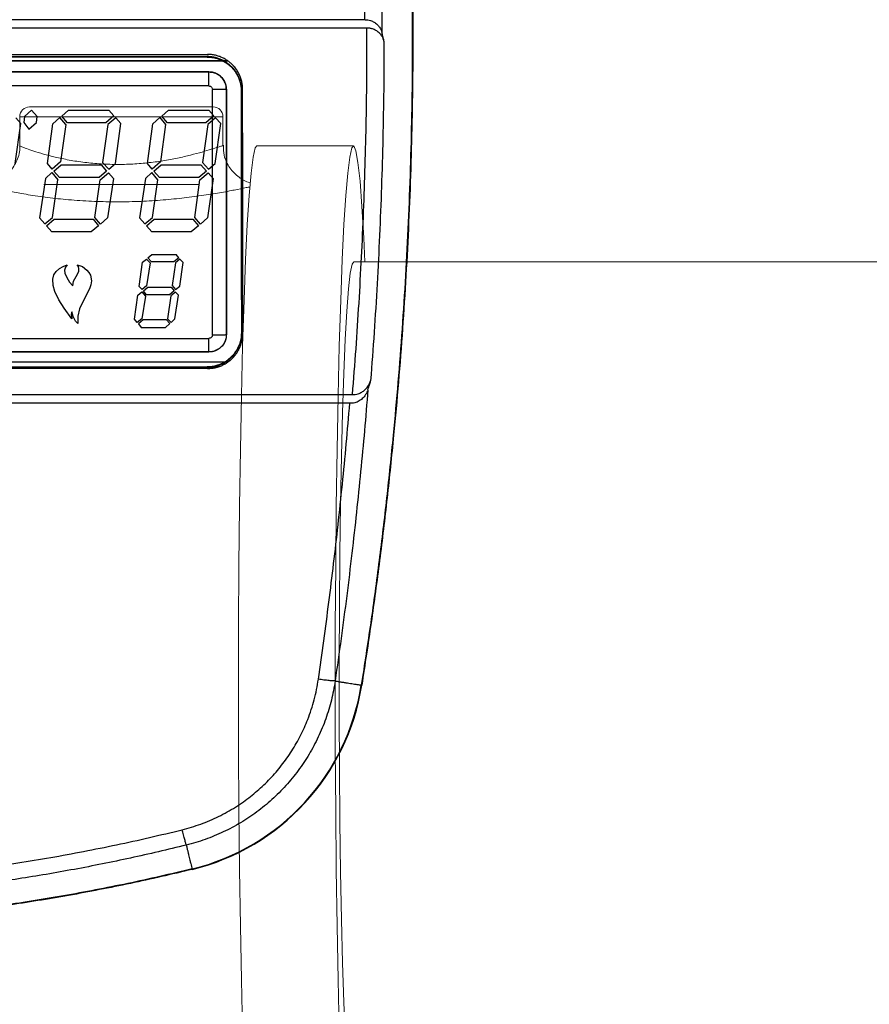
# Model space of a CAD drawing. Header units: millimetres. Extents: x -848 to 77789, y -17557 to 12238.
# Tile 17 of 79: x 71474 to 71693, y -12525 to -12271. Entities that reach past the tile are written whole.
import ezdxf
from ezdxf import colors
from ezdxf.entities.mleader import LeaderData, LeaderLine
from ezdxf.math import Vec2, Vec3

# ---------------------------------------------------------------- set-up
doc = ezdxf.new("R2010")
doc.units = ezdxf.units.MM
doc.layers.add('RR_IWK_opisy_piony', color=7, linetype='Continuous', lineweight=13)
doc.styles.add('Garamond', font='GARA.TTF')

# ---------------------------------------------------------------- blocks, each defined once
blk = doc.blocks.new('A$C661458EC')
at = {"color": 7, "linetype": 'Continuous', "lineweight": 25}
for p, q in [((3.5839, -5.4206), (-3.6811, -5.4206)), ((3.5722, -5.3723), (-3.6694, -5.3723)), ((-2.7661, -5.5715), (2.6689, -5.5715)), ((-2.7626, -5.5839), (2.6654, -5.5839)), ((2.6654, -5.5865), (-2.7626, -5.5865)), ((2.6654, -5.5839), (2.6654, -5.5865)), ((-2.8814, -5.6079), (2.7838, -5.6079)), ((2.7838, -5.6079), (-2.8814, -5.6079)), ((-2.7736, -5.6723), (2.6764, -5.6723)), ((2.6764, -5.6723), (-2.7736, -5.6723)), ((2.6764, -5.6723), (2.6764, -5.6723)), ((2.6764, -5.7526), (-2.7736, -5.7526)), ((2.6964, -7.1812), (2.6964, -5.7726)), ((2.7764, -5.7723), (2.7764, -5.7723)), ((2.7764, -7.1793), (2.7764, -5.7723)), ((2.7764, -5.7723), (2.7764, -7.1792)), ((2.8621, -5.7835), (2.8647, -5.7835)), ((1.6179, -5.9285), (1.6133, -5.963)), ((1.6582, -5.8912), (1.6179, -5.9285)), ((1.6909, -5.9285), (1.6582, -5.8912)), ((1.6868, -5.963), (1.6909, -5.9285)), ((1.8316, -5.9256), (1.8701, -5.8912)), ((1.8643, -5.9647), (1.8316, -5.9256)), ((1.8701, -5.8912), (2.1018, -5.8912)), ((2.1304, -5.9239), (2.0843, -5.9647)), ((2.1018, -5.8912), (2.1304, -5.9239)), ((2.4054, -5.9256), (2.4439, -5.8912)), ((2.4381, -5.9647), (2.4054, -5.9256)), ((2.4439, -5.8912), (2.6756, -5.8912)), ((2.7042, -5.9239), (2.6581, -5.9647)), ((2.6756, -5.8912), (2.7042, -5.9239)), ((1.5642, -6.1976), (1.5969, -5.9688)), ((1.5671, -5.9361), (1.5969, -5.9688)), ((1.6133, -5.963), (1.6419, -6.0003)), ((1.6419, -6.0003), (1.6868, -5.963)), ((1.7493, -6.1976), (1.7808, -5.9706)), ((1.7808, -5.9706), (1.8211, -5.9344)), ((1.8538, -5.9747), (1.8211, -5.9344)), ((1.8538, -5.9747), (1.824, -6.1889)), ((2.0843, -5.9647), (1.8643, -5.9647)), ((2.096, -5.9735), (2.0662, -6.1918)), ((2.1409, -5.9361), (2.096, -5.9735)), ((2.1392, -6.1976), (2.1707, -5.9688)), ((2.1409, -5.9361), (2.1707, -5.9688)), ((2.3231, -6.1976), (2.3546, -5.9706)), ((2.3546, -5.9706), (2.3949, -5.9344)), ((2.3949, -5.9344), (2.4276, -5.9747)), ((2.4276, -5.9747), (2.3978, -6.1889)), ((2.6581, -5.9647), (2.4381, -5.9647)), ((2.6698, -5.9735), (2.64, -6.1918)), ((2.7148, -5.9361), (2.6698, -5.9735)), ((2.713, -6.1976), (2.7445, -5.9688)), ((2.7445, -5.9688), (2.7148, -5.9361)), ((1.7761, -6.2292), (1.7493, -6.1976)), ((1.824, -6.1889), (1.7761, -6.2292)), ((1.7866, -6.2408), (1.8287, -6.2052)), ((1.8287, -6.2052), (2.0569, -6.2052)), ((2.0569, -6.2052), (2.0884, -6.2408)), ((2.0662, -6.1918), (2.1007, -6.2303)), ((2.1007, -6.2303), (2.1392, -6.1976)), ((2.3499, -6.2292), (2.3231, -6.1976)), ((2.3978, -6.1889), (2.3499, -6.2292)), ((2.3604, -6.2408), (2.4025, -6.2052)), ((2.4025, -6.2052), (2.6307, -6.2052)), ((2.6307, -6.2052), (2.6622, -6.2408)), ((2.64, -6.1918), (2.6745, -6.2303)), ((2.6745, -6.2303), (2.713, -6.1976)), ((1.7749, -6.2502), (1.7376, -6.2829)), ((1.7749, -6.2502), (1.8088, -6.2905)), ((1.8193, -6.277), (1.7866, -6.2408)), ((2.0884, -6.2408), (2.0452, -6.277)), ((2.0511, -6.2916), (2.0989, -6.2514)), ((2.0989, -6.2514), (2.1275, -6.2829)), ((2.3488, -6.2502), (2.3114, -6.2829)), ((2.3832, -6.2905), (2.3488, -6.2502)), ((2.3931, -6.277), (2.3604, -6.2408)), ((2.6622, -6.2408), (2.619, -6.277)), ((2.6249, -6.2916), (2.6727, -6.2514)), ((2.6727, -6.2514), (2.7013, -6.2829)), ((1.7376, -6.2829), (1.7043, -6.5099)), ((1.779, -6.507), (1.8088, -6.2905)), ((2.0452, -6.277), (1.8193, -6.277)), ((2.0213, -6.5082), (2.0511, -6.2916)), ((2.1275, -6.2829), (2.0942, -6.5099)), ((2.3114, -6.2829), (2.2781, -6.5099)), ((2.3528, -6.507), (2.3832, -6.2905)), ((2.619, -6.277), (2.3931, -6.277)), ((2.5951, -6.5082), (2.6249, -6.2916)), ((2.7013, -6.2829), (2.6681, -6.5099)), ((1.7043, -6.5099), (1.7341, -6.5444)), ((1.7341, -6.5444), (1.779, -6.507)), ((1.7446, -6.5561), (1.7884, -6.5175)), ((1.7884, -6.5175), (2.0108, -6.5175)), ((2.0108, -6.5175), (2.0423, -6.5549)), ((2.054, -6.5456), (2.0213, -6.5082)), ((2.0942, -6.5099), (2.054, -6.5456)), ((2.2781, -6.5099), (2.3085, -6.5444)), ((2.3085, -6.5444), (2.3528, -6.507)), ((2.3184, -6.5561), (2.3622, -6.5175)), ((2.3622, -6.5175), (2.5846, -6.5175)), ((2.5846, -6.5175), (2.6161, -6.5549)), ((2.6278, -6.5456), (2.5951, -6.5082)), ((2.6681, -6.5099), (2.6278, -6.5456)), ((1.7749, -6.5905), (1.7446, -6.5561)), ((2.0003, -6.5905), (1.7749, -6.5905)), ((2.0423, -6.5549), (2.0003, -6.5905)), ((2.3488, -6.5905), (2.3184, -6.5561)), ((2.5741, -6.5905), (2.3488, -6.5905)), ((2.6161, -6.5549), (2.5741, -6.5905)), ((2.3248, -6.7388), (2.3488, -6.7189)), ((2.3488, -6.7189), (2.4877, -6.7189)), ((2.504, -6.7388), (2.4877, -6.7189)), ((1.8403, -6.7878), (1.8631, -6.779)), ((1.8631, -6.779), (1.8526, -6.7925)), ((1.9273, -6.7896), (1.9197, -6.779)), ((1.9197, -6.779), (1.9495, -6.7896)), ((2.2752, -6.9028), (2.2945, -6.7639)), ((2.2945, -6.7639), (2.3172, -6.7458)), ((2.3172, -6.7458), (2.3382, -6.7685)), ((2.3382, -6.7685), (2.3184, -6.8999)), ((2.3458, -6.761), (2.3248, -6.7388)), ((2.4754, -6.761), (2.3458, -6.761)), ((2.4848, -6.7685), (2.4649, -6.8987)), ((2.504, -6.7388), (2.4754, -6.761)), ((2.5099, -6.7458), (2.4848, -6.7685)), ((2.5087, -6.9016), (2.528, -6.7656)), ((2.528, -6.7656), (2.5099, -6.7458)), ((1.7866, -6.8374), (1.8, -6.8176)), ((1.8, -6.8176), (1.8181, -6.8001)), ((1.8181, -6.8001), (1.8403, -6.7878)), ((1.8526, -6.7925), (1.8479, -6.8088)), ((1.8479, -6.8088), (1.8497, -6.8269)), ((1.8497, -6.8269), (1.8613, -6.852)), ((1.9139, -6.8462), (1.9226, -6.8328)), ((1.9226, -6.8328), (1.9302, -6.8164)), ((1.9302, -6.8012), (1.9273, -6.7896)), ((1.9302, -6.8164), (1.9302, -6.8012)), ((1.9495, -6.7896), (1.9752, -6.8088)), ((1.9752, -6.8088), (1.9868, -6.824)), ((1.9868, -6.824), (1.9967, -6.8393)), ((1.7808, -6.8614), (1.7866, -6.8374)), ((1.782, -6.897), (1.7808, -6.8614)), ((1.8613, -6.852), (1.8765, -6.8777)), ((1.8765, -6.8777), (1.894, -6.8999)), ((1.894, -6.8999), (1.8987, -6.873)), ((1.8987, -6.873), (1.9139, -6.8462)), ((1.9967, -6.8393), (2.002, -6.8701)), ((2.002, -6.8701), (1.9991, -6.894)), ((1.7913, -6.9314), (1.782, -6.897)), ((1.8152, -6.9804), (1.7913, -6.9314)), ((1.9793, -6.9372), (1.9331, -7.0312)), ((1.9915, -6.9162), (1.9793, -6.9372)), ((1.9991, -6.894), (1.9915, -6.9162)), ((2.2676, -6.9524), (2.2915, -6.9338)), ((2.2921, -6.921), (2.2752, -6.9028)), ((2.2915, -6.9338), (2.3114, -6.9583)), ((2.3184, -6.8999), (2.2921, -6.921)), ((2.3009, -6.9285), (2.326, -6.9075)), ((2.3172, -6.9507), (2.3009, -6.9285)), ((2.326, -6.9075), (2.4591, -6.9075)), ((2.4772, -6.9285), (2.4503, -6.9507)), ((2.484, -6.9353), (2.4579, -6.9565)), ((2.4591, -6.9075), (2.4772, -6.9285)), ((2.4649, -6.8987), (2.485, -6.9214)), ((2.484, -6.9353), (2.5011, -6.9536)), ((2.485, -6.9214), (2.5087, -6.9016)), ((1.845, -7.0271), (1.8152, -6.9804)), ((2.2484, -7.0913), (2.2676, -6.9524)), ((2.3114, -6.9583), (2.2916, -7.0884)), ((2.4503, -6.9507), (2.3172, -6.9507)), ((2.4579, -6.9565), (2.4381, -7.0884)), ((2.4813, -7.0884), (2.5011, -6.9536)), ((1.8899, -7.0896), (1.845, -7.0271)), ((1.8899, -7.0481), (1.8882, -7.0686)), ((1.8882, -7.0686), (1.8899, -7.0481)), ((1.8975, -7.075), (1.8899, -7.0481)), ((1.9331, -7.0312), (1.9244, -7.0732)), ((1.8882, -7.0686), (1.8899, -7.0896)), ((1.911, -7.1019), (1.8975, -7.075)), ((1.9244, -7.1164), (1.911, -7.1019)), ((1.9244, -7.0732), (1.9244, -7.1164)), ((2.2647, -7.1106), (2.2484, -7.0913)), ((2.2916, -7.0884), (2.2647, -7.1106)), ((2.2991, -7.0954), (2.2711, -7.1182)), ((2.2711, -7.1182), (2.2875, -7.1392)), ((2.4322, -7.0954), (2.2991, -7.0954)), ((2.4276, -7.1392), (2.4515, -7.1164)), ((2.4515, -7.1164), (2.4322, -7.0954)), ((2.4381, -7.0884), (2.4591, -7.1106)), ((2.4591, -7.1106), (2.4813, -7.0884)), ((2.2875, -7.1392), (2.4276, -7.1392)), ((2.8651, -7.1685), (2.8624, -7.1685)), ((-2.7736, -7.2012), (2.6764, -7.2012)), ((2.7764, -7.1793), (2.7764, -7.1792)), ((2.6764, -7.2793), (-2.7736, -7.2793)), ((-2.7736, -7.2793), (2.6764, -7.2793)), ((2.6764, -7.2793), (2.6764, -7.2793)), ((2.784, -7.3379), (-2.8809, -7.3379)), ((2.6689, -7.374), (-2.7661, -7.374)), ((-2.7626, -7.3654), (2.6654, -7.3654)), ((2.6654, -7.368), (-2.7626, -7.368)), ((2.6654, -7.3654), (2.6654, -7.368)), ((-3.5981, -7.5242), (3.5009, -7.5242)), ((3.4854, -7.5733), (-3.5826, -7.5733)), ((3.5511, -9.191), (3.5537, -9.1914)), ((2.58, -10.2487), (2.5794, -10.2462))]:
    blk.add_line(p, q, dxfattribs=at)
for radius in [1.293, 1.2956]:
    blk.add_arc((2.2741, -8.9897), radius, 283.6579, 351.0428, dxfattribs=at)
for points, knots in [([(3.5511, -1.7541), (3.5681, -1.8643), (3.6022, -2.0847), (3.6473, -2.4162), (3.6881, -2.7483), (3.7242, -3.0809), (3.7555, -3.414), (3.7822, -3.7475), (3.8036, -4.072), (3.82, -4.3876), (3.8321, -4.694), (3.8402, -5.0006), (3.8443, -5.3073), (3.8444, -5.6139), (3.8406, -5.9206), (3.8329, -6.2272), (3.8211, -6.5336), (3.8054, -6.8399), (3.7858, -7.146), (3.7622, -7.4517), (3.733, -7.7753), (3.6974, -8.1167), (3.6543, -8.4756), (3.6062, -8.8338), (3.5694, -9.0719), (3.5511, -9.191)], [0, 0, 0, 0, 0.0448, 0.0896, 0.1344, 0.1792, 0.224, 0.2688, 0.3136, 0.354667, 0.395733, 0.4368, 0.477867, 0.518933, 0.56, 0.601067, 0.642134, 0.6832, 0.724267, 0.765334, 0.8064, 0.8548, 0.9032, 0.9516, 1, 1, 1, 1]), ([(3.5537, -1.7537), (3.5707, -1.8639), (3.6048, -2.0843), (3.6499, -2.4159), (3.6907, -2.748), (3.7268, -3.0806), (3.7582, -3.4138), (3.7848, -3.7473), (3.8062, -4.0719), (3.8227, -4.3875), (3.8347, -4.6939), (3.8428, -5.0006), (3.8469, -5.3072), (3.8471, -5.614), (3.8432, -5.9206), (3.8355, -6.2273), (3.8237, -6.5337), (3.8081, -6.8401), (3.7884, -7.1461), (3.7648, -7.4519), (3.7356, -7.7756), (3.7, -8.117), (3.6569, -8.4759), (3.6087, -8.8342), (3.572, -9.0723), (3.5537, -9.1914)], [0, 0, 0, 0, 0.0448, 0.0896, 0.1344, 0.1792, 0.224, 0.2688, 0.3136, 0.354667, 0.395733, 0.4368, 0.477867, 0.518933, 0.56, 0.601067, 0.642134, 0.6832, 0.724267, 0.765334, 0.8064, 0.8548, 0.9032, 0.9516, 1, 1, 1, 1]), ([(3.5722, -5.3723), (3.5716, -5.2886), (3.5705, -5.1209), (3.5656, -4.8695), (3.5584, -4.618), (3.5486, -4.3663), (3.5364, -4.116), (3.5218, -3.8672), (3.5049, -3.6197), (3.4857, -3.3722), (3.4709, -3.2072), (3.4635, -3.1247)], [0, 0, 0, 0, 0.111634, 0.223335, 0.335114, 0.446981, 0.558949, 0.669025, 0.779219, 0.889541, 1, 1, 1, 1]), ([(3.5606, -3.1185), (3.5684, -3.2052), (3.584, -3.3786), (3.604, -3.6389), (3.6215, -3.8994), (3.6363, -4.1601), (3.6484, -4.4193), (3.6577, -4.6772), (3.6644, -4.9336), (3.6687, -5.1902), (3.6694, -5.3613), (3.6698, -5.4468)], [0, 0, 0, 0, 0.112033, 0.224034, 0.336012, 0.447978, 0.559943, 0.669918, 0.779912, 0.889936, 1, 1, 1, 1]), ([(3.5009, -7.5242), (3.5077, -7.4365), (3.5214, -7.2613), (3.5384, -6.9984), (3.553, -6.7354), (3.5647, -6.4724), (3.5737, -6.2094), (3.58, -5.9465), (3.5837, -5.6835), (3.5839, -5.5082), (3.5839, -5.4206)], [0, 0, 0, 0, 0.125255, 0.250411, 0.37548, 0.500476, 0.625413, 0.750303, 0.875161, 1, 1, 1, 1]), ([(3.5735, -5.3723), (3.5733, -5.3723), (3.5728, -5.3723), (3.5724, -5.3723), (3.5722, -5.3723)], [0, 0, 0, 0, 0.5599573, 1, 1, 1, 1]), ([(3.5735, -5.3723), (3.5788, -5.3726), (3.5894, -5.3732), (3.6032, -5.3768), (3.6149, -5.3813), (3.6245, -5.3863), (3.6336, -5.3923), (3.642, -5.3993), (3.6496, -5.4072), (3.6563, -5.416), (3.6621, -5.4257), (3.6667, -5.436), (3.6687, -5.4432), (3.6698, -5.4468)], [0, 0, 0, 0, 0.101331, 0.204724, 0.280422, 0.357306, 0.436595, 0.52119, 0.608498, 0.699459, 0.79758, 0.897477, 1, 1, 1, 1]), ([(3.6814, -5.4955), (3.6798, -5.49), (3.6767, -5.4792), (3.6691, -5.4658), (3.6611, -5.4553), (3.6534, -5.4473), (3.6448, -5.4402), (3.6356, -5.4342), (3.6258, -5.4292), (3.6163, -5.4256), (3.6076, -5.4232), (3.5973, -5.4211), (3.5893, -5.4208), (3.5839, -5.4206)], [0, 0, 0, 0, 0.1532393, 0.3010135, 0.3924931, 0.4799366, 0.5643202, 0.6438303, 0.7205689, 0.7958028, 0.8479733, 0.8990253, 1, 1, 1, 1]), ([(3.6814, -5.4955), (3.6793, -5.4864), (3.6754, -5.4702), (3.6715, -5.454), (3.6698, -5.4468)], [0, 0, 0, 0, 0.56, 1, 1, 1, 1]), ([(3.6814, -5.4955), (3.6811, -5.5884), (3.6803, -5.7741), (3.6753, -6.0528), (3.6674, -6.3314), (3.6564, -6.6099), (3.6424, -6.8883), (3.6255, -7.1664), (3.6117, -7.3516), (3.6048, -7.4441)], [0, 0, 0, 0, 0.142813, 0.285671, 0.428555, 0.571449, 0.714333, 0.857189, 1, 1, 1, 1]), ([(2.8647, -5.7835), (2.8645, -5.776), (2.864, -5.7608), (2.8599, -5.7379), (2.8532, -5.7151), (2.8435, -5.6925), (2.8307, -5.6709), (2.8162, -5.6522), (2.8009, -5.6365), (2.7854, -5.6236), (2.7684, -5.6121), (2.7499, -5.6023), (2.7302, -5.5943), (2.7093, -5.5884), (2.6876, -5.5846), (2.6728, -5.5841), (2.6654, -5.5839)], [0, 0, 0, 0, 0.0717814, 0.1456608, 0.221638, 0.2997128, 0.379885, 0.4621545, 0.525253, 0.5895321, 0.654992, 0.7216324, 0.7894535, 0.8584551, 0.9286373, 1, 1, 1, 1]), ([(2.6654, -5.5865), (2.6727, -5.5867), (2.6872, -5.5872), (2.7086, -5.5909), (2.7291, -5.5967), (2.7485, -5.6045), (2.7667, -5.6142), (2.7835, -5.6255), (2.7988, -5.6382), (2.814, -5.6536), (2.8283, -5.672), (2.841, -5.6934), (2.8507, -5.7157), (2.8573, -5.7383), (2.8614, -5.761), (2.8619, -5.7761), (2.8621, -5.7835)], [0, 0, 0, 0, 0.071047, 0.140955, 0.209725, 0.277356, 0.343849, 0.409203, 0.473419, 0.536497, 0.618804, 0.699088, 0.77735, 0.85359, 0.927806, 1, 1, 1, 1]), ([(2.8699, -5.7729), (2.8697, -5.7654), (2.8692, -5.7503), (2.8653, -5.7275), (2.8586, -5.7046), (2.849, -5.682), (2.8362, -5.6601), (2.8217, -5.6413), (2.8064, -5.6254), (2.7908, -5.6122), (2.7736, -5.6005), (2.7549, -5.5904), (2.7349, -5.5822), (2.7137, -5.5762), (2.6916, -5.5722), (2.6765, -5.5717), (2.6689, -5.5715)], [0, 0, 0, 0, 0.0706746, 0.1436484, 0.2189213, 0.2964931, 0.3763636, 0.4585324, 0.5216875, 0.5861364, 0.6518793, 0.718916, 0.7872464, 0.8568706, 0.9277885, 1, 1, 1, 1]), ([(2.6764, -5.6723), (2.6805, -5.6724), (2.6888, -5.6727), (2.7012, -5.6751), (2.7133, -5.679), (2.7249, -5.6845), (2.7358, -5.6914), (2.7458, -5.6998), (2.7547, -5.7096), (2.7623, -5.7205), (2.7679, -5.7314), (2.7718, -5.7419), (2.7744, -5.7518), (2.7761, -5.7619), (2.7763, -5.7688), (2.7764, -5.7723)], [0, 0, 0, 0, 0.079111, 0.158988, 0.239632, 0.321042, 0.403218, 0.486161, 0.56987, 0.654346, 0.739588, 0.804044, 0.868931, 0.93425, 1, 1, 1, 1]), ([(2.6764, -5.7526), (2.6783, -5.7527), (2.6822, -5.7531), (2.6876, -5.7557), (2.6922, -5.7599), (2.6957, -5.7657), (2.6961, -5.7703), (2.6964, -5.7726)], [0, 0, 0, 0, 0.1873359, 0.3737278, 0.5602378, 0.7800646, 1, 1, 1, 1]), ([(2.8624, -7.1685), (2.8623, -7.1746), (2.8619, -7.1866), (2.8595, -7.2038), (2.8558, -7.2198), (2.8512, -7.2345), (2.8459, -7.2479), (2.8398, -7.2603), (2.8332, -7.2718), (2.8263, -7.2823), (2.8208, -7.2896), (2.817, -7.2942), (2.8148, -7.2968), (2.8127, -7.2993), (2.8106, -7.3015), (2.8086, -7.3037), (2.8067, -7.3057), (2.8006, -7.3119), (2.7898, -7.3216), (2.7734, -7.3335), (2.7563, -7.3435), (2.7366, -7.3525), (2.7144, -7.3597), (2.6899, -7.3645), (2.6735, -7.3651), (2.6654, -7.3654)], [0, 0, 0, 0, 0.05947, 0.1157, 0.16869, 0.218439, 0.264946, 0.308212, 0.352817, 0.393355, 0.429824, 0.441189, 0.452094, 0.462536, 0.472517, 0.482036, 0.491094, 0.49969, 0.566121, 0.631442, 0.695654, 0.758756, 0.841141, 0.921556, 1, 1, 1, 1]), ([(2.6654, -7.368), (2.6735, -7.3677), (2.6901, -7.3671), (2.7149, -7.3623), (2.7374, -7.355), (2.7574, -7.3459), (2.7704, -7.3383), (2.7788, -7.3327), (2.7829, -7.3297), (2.7871, -7.3267), (2.7911, -7.3235), (2.7951, -7.3201), (2.799, -7.3167), (2.8029, -7.3132), (2.8082, -7.308), (2.8152, -7.3005), (2.8241, -7.2898), (2.8335, -7.2765), (2.8416, -7.2627), (2.8484, -7.2487), (2.8537, -7.2352), (2.8584, -7.2203), (2.8621, -7.2041), (2.8646, -7.1867), (2.8649, -7.1747), (2.8651, -7.1685)], [0, 0, 0, 0, 0.078216, 0.158493, 0.24083, 0.303954, 0.368239, 0.384498, 0.40083, 0.417234, 0.433711, 0.45026, 0.466882, 0.483577, 0.500344, 0.537636, 0.582118, 0.63379, 0.692649, 0.73589, 0.782325, 0.831955, 0.884777, 0.940793, 1, 1, 1, 1]), ([(2.6689, -7.374), (2.6771, -7.3737), (2.6938, -7.3732), (2.7188, -7.3683), (2.7415, -7.361), (2.7617, -7.3518), (2.7748, -7.3441), (2.7832, -7.3384), (2.7874, -7.3355), (2.7916, -7.3324), (2.7957, -7.3291), (2.7997, -7.3258), (2.8037, -7.3223), (2.8075, -7.3187), (2.8129, -7.3135), (2.82, -7.3059), (2.829, -7.2951), (2.8385, -7.2817), (2.8467, -7.2677), (2.8535, -7.2536), (2.8589, -7.24), (2.8636, -7.2251), (2.8672, -7.2088), (2.8698, -7.1913), (2.8701, -7.1792), (2.8703, -7.173)], [0, 0, 0, 0, 0.07825, 0.15856, 0.240931, 0.304082, 0.368393, 0.384658, 0.400996, 0.417407, 0.433891, 0.450446, 0.467075, 0.483776, 0.50055, 0.538036, 0.58265, 0.63439, 0.693255, 0.736464, 0.782841, 0.832383, 0.885091, 0.940963, 1, 1, 1, 1]), ([(2.7764, -7.1792), (2.7762, -7.1837), (2.7759, -7.1922), (2.7734, -7.2042), (2.77, -7.215), (2.7663, -7.2232), (2.763, -7.2293), (2.7603, -7.2337), (2.7576, -7.2377), (2.7549, -7.2413), (2.7522, -7.2445), (2.7496, -7.2474), (2.7455, -7.2516), (2.7395, -7.2571), (2.7311, -7.2631), (2.7224, -7.2682), (2.7124, -7.2728), (2.7011, -7.2764), (2.6887, -7.2788), (2.6805, -7.2791), (2.6764, -7.2793)], [0, 0, 0, 0, 0.084298, 0.162374, 0.234227, 0.299856, 0.334572, 0.367253, 0.397898, 0.426509, 0.453086, 0.477626, 0.500132, 0.566835, 0.632334, 0.69663, 0.759723, 0.84195, 0.922043, 1, 1, 1, 1]), ([(2.6964, -7.1812), (2.6962, -7.1832), (2.6959, -7.1871), (2.6932, -7.1925), (2.6891, -7.1971), (2.6833, -7.2005), (2.6787, -7.201), (2.6764, -7.2012)], [0, 0, 0, 0, 0.187542, 0.374072, 0.560604, 0.780302, 1, 1, 1, 1]), ([(3.5009, -7.5242), (3.5063, -7.5239), (3.5172, -7.5234), (3.5315, -7.5196), (3.5437, -7.5149), (3.5539, -7.5096), (3.5636, -7.5032), (3.5727, -7.4957), (3.5811, -7.4872), (3.5886, -7.4776), (3.5953, -7.4672), (3.6009, -7.4559), (3.6035, -7.4481), (3.6048, -7.4441)], [0, 0, 0, 0, 0.099172, 0.201429, 0.276643, 0.353399, 0.432838, 0.517895, 0.605758, 0.697298, 0.796363, 0.896994, 1, 1, 1, 1]), ([(3.5891, -7.4961), (3.5921, -7.4864), (3.5974, -7.4691), (3.6025, -7.4518), (3.6048, -7.4441)], [0, 0, 0, 0, 0.559992, 1, 1, 1, 1]), ([(3.5891, -7.4961), (3.5827, -7.5744), (3.5698, -7.7309), (3.5477, -7.9654), (3.5237, -8.1997), (3.497, -8.4374), (3.4677, -8.6785), (3.4358, -8.9231), (3.4126, -9.0859), (3.4009, -9.1673)], [0, 0, 0, 0, 0.140004, 0.279985, 0.419955, 0.559927, 0.706582, 0.853268, 1, 1, 1, 1]), ([(3.5891, -7.4961), (3.5874, -7.501), (3.5841, -7.5105), (3.5766, -7.524), (3.5677, -7.5362), (3.5574, -7.547), (3.5459, -7.5563), (3.5335, -7.5638), (3.5204, -7.5697), (3.5111, -7.5722), (3.5066, -7.5733)], [0, 0, 0, 0, 0.146531, 0.289277, 0.424257, 0.552961, 0.674088, 0.78972, 0.896933, 1, 1, 1, 1]), ([(3.3046, -9.1574), (3.3151, -9.0837), (3.3361, -8.9364), (3.3653, -8.7151), (3.3927, -8.4935), (3.4186, -8.2683), (3.4428, -8.0392), (3.4654, -7.8064), (3.4787, -7.651), (3.4854, -7.5733)], [0, 0, 0, 0, 0.14007, 0.280098, 0.420094, 0.560071, 0.706705, 0.853343, 1, 1, 1, 1]), ([(3.5066, -7.5733), (3.5027, -7.5733), (3.4956, -7.5733), (3.4885, -7.5733), (3.4854, -7.5733)], [0, 0, 0, 0, 0.559741, 1, 1, 1, 1]), ([(2.5231, -10.0209), (2.541, -10.0162), (2.5769, -10.0067), (2.6297, -9.9889), (2.6815, -9.9685), (2.732, -9.9453), (2.7811, -9.9196), (2.8286, -9.8915), (2.8732, -9.8617), (2.915, -9.8306), (2.9541, -9.7983), (2.9918, -9.7641), (3.0278, -9.7281), (3.0619, -9.6905), (3.094, -9.6515), (3.1241, -9.6109), (3.1522, -9.5689), (3.1785, -9.5254), (3.2026, -9.4806), (3.2245, -9.4347), (3.2453, -9.3851), (3.2644, -9.3319), (3.2812, -9.2747), (3.295, -9.2166), (3.3014, -9.1772), (3.3046, -9.1574)], [0, 0, 0, 0, 0.045038, 0.090083, 0.135094, 0.180028, 0.22484, 0.269486, 0.314019, 0.354893, 0.395951, 0.437177, 0.478405, 0.519468, 0.560344, 0.601163, 0.642061, 0.683149, 0.724456, 0.765715, 0.806746, 0.854927, 0.903081, 0.951381, 1, 1, 1, 1]), ([(3.4009, -9.1673), (3.3979, -9.1859), (3.392, -9.223), (3.3796, -9.2778), (3.3649, -9.3318), (3.3474, -9.385), (3.3272, -9.4373), (3.3044, -9.4888), (3.2791, -9.5392), (3.2514, -9.5883), (3.2214, -9.6358), (3.1892, -9.6816), (3.1548, -9.7257), (3.1182, -9.7682), (3.0793, -9.809), (3.0385, -9.8479), (2.9958, -9.8847), (2.9516, -9.9192), (2.9058, -9.9514), (2.8584, -9.9813), (2.8095, -10.0089), (2.7591, -10.0342), (2.7074, -10.057), (2.6546, -10.0772), (2.6009, -10.095), (2.5644, -10.1046), (2.5461, -10.1093)], [0, 0, 0, 0, 0.041869, 0.083484, 0.124955, 0.166391, 0.207904, 0.249604, 0.291515, 0.333341, 0.374931, 0.416369, 0.457786, 0.499327, 0.541085, 0.582936, 0.624699, 0.66625, 0.70768, 0.749136, 0.790733, 0.832465, 0.874293, 0.916181, 0.958094, 1, 1, 1, 1]), ([(3.4009, -9.1673), (3.3995, -9.1674), (3.3966, -9.1675), (3.3889, -9.1672), (3.3788, -9.1664), (3.3664, -9.1653), (3.352, -9.1637), (3.3365, -9.1618), (3.3206, -9.1597), (3.3098, -9.1582), (3.3046, -9.1574)], [0, 0, 0, 0, 0.118894, 0.242795, 0.37047, 0.5, 0.62953, 0.757205, 0.881106, 1, 1, 1, 1]), ([(3.4009, -9.1673), (3.4083, -9.1685), (3.4229, -9.1708), (3.4434, -9.174), (3.4626, -9.1771), (3.4805, -9.1799), (3.4971, -9.1825), (3.5124, -9.1849), (3.5264, -9.1871), (3.5394, -9.1892), (3.5474, -9.1904), (3.5513, -9.191)], [0, 0, 0, 0, 0.122733, 0.242436, 0.359248, 0.473311, 0.584763, 0.691818, 0.796622, 0.899306, 1, 1, 1, 1]), ([(-2.6203, -10.0209), (-2.5607, -10.0354), (-2.4416, -10.0642), (-2.2625, -10.1037), (-2.0834, -10.1403), (-1.9045, -10.1738), (-1.7256, -10.2042), (-1.5468, -10.2315), (-1.368, -10.2557), (-1.1946, -10.2763), (-1.0264, -10.2934), (-0.8635, -10.3075), (-0.7004, -10.319), (-0.5374, -10.328), (-0.3744, -10.3344), (-0.2114, -10.3382), (-0.0429, -10.3395), (0.1313, -10.338), (0.3111, -10.3333), (0.4909, -10.3255), (0.6708, -10.3146), (0.8507, -10.3006), (1.0307, -10.2834), (1.2107, -10.2632), (1.3936, -10.2394), (1.5794, -10.212), (1.7681, -10.1807), (1.9569, -10.146), (2.1457, -10.1079), (2.3346, -10.0665), (2.4602, -10.0362), (2.5231, -10.0209)], [0, 0, 0, 0, 0.035448, 0.070751, 0.105918, 0.140959, 0.175883, 0.210699, 0.245419, 0.280051, 0.311518, 0.343026, 0.374488, 0.405912, 0.437304, 0.468673, 0.500027, 0.534619, 0.569231, 0.603871, 0.638552, 0.673282, 0.708073, 0.742934, 0.777877, 0.814581, 0.851396, 0.888335, 0.925407, 0.962625, 1, 1, 1, 1]), ([(2.5461, -10.1093), (2.5457, -10.108), (2.5449, -10.1054), (2.543, -10.0984), (2.5405, -10.0894), (2.5376, -10.0782), (2.5342, -10.0651), (2.5306, -10.0509), (2.5268, -10.0361), (2.5243, -10.0259), (2.5231, -10.0209)], [0, 0, 0, 0, 0.1197782, 0.2444504, 0.371788, 0.5000038, 0.6282184, 0.7555537, 0.8802236, 1, 1, 1, 1]), ([(2.5461, -10.1093), (2.4928, -10.1223), (2.3863, -10.1481), (2.2258, -10.1839), (2.065, -10.2175), (1.9037, -10.2487), (1.7431, -10.2773), (1.583, -10.3034), (1.4234, -10.327), (1.2635, -10.3482), (1.093, -10.3682), (0.9118, -10.3864), (0.7199, -10.4022), (0.5279, -10.4146), (0.3357, -10.4234), (0.1436, -10.4286), (-0.0392, -10.4303), (-0.2128, -10.429), (-0.3771, -10.4251), (-0.5413, -10.4187), (-0.7056, -10.4097), (-0.8687, -10.3982), (-1.0308, -10.3842), (-1.1916, -10.368), (-1.3521, -10.3493), (-1.5224, -10.3268), (-1.7023, -10.3001), (-1.8917, -10.2686), (-2.0805, -10.2338), (-2.2687, -10.1956), (-2.4565, -10.1545), (-2.5811, -10.1244), (-2.6434, -10.1093)], [0, 0, 0, 0, 0.031391, 0.062756, 0.094099, 0.125427, 0.156746, 0.187505, 0.218267, 0.249041, 0.279832, 0.316527, 0.353263, 0.389989, 0.426674, 0.463331, 0.499973, 0.531312, 0.562657, 0.594014, 0.62539, 0.656787, 0.687633, 0.718477, 0.749305, 0.780107, 0.81675, 0.853377, 0.890002, 0.926639, 0.963301, 1, 1, 1, 1]), ([(2.5461, -10.1093), (2.5477, -10.116), (2.5509, -10.1291), (2.5554, -10.1476), (2.5597, -10.165), (2.5636, -10.1812), (2.5677, -10.1979), (2.5717, -10.2147), (2.5758, -10.2313), (2.5782, -10.2413), (2.5794, -10.2462)], [0, 0, 0, 0, 0.122019, 0.241223, 0.357735, 0.471682, 0.583188, 0.725724, 0.864569, 1, 1, 1, 1]), ([(2.5794, -10.2462), (2.5179, -10.2608), (2.395, -10.2901), (2.2102, -10.3301), (2.0255, -10.3672), (1.8408, -10.401), (1.6573, -10.4315), (1.4748, -10.4588), (1.2935, -10.4829), (1.1122, -10.5039), (0.9296, -10.522), (0.7459, -10.537), (0.5609, -10.5491), (0.3759, -10.5579), (0.191, -10.5636), (0.006, -10.5661), (-0.1789, -10.5655), (-0.3639, -10.5617), (-0.5489, -10.5547), (-0.7338, -10.5445), (-0.9188, -10.5312), (-1.1038, -10.5147), (-1.2888, -10.4951), (-1.4738, -10.4722), (-1.6537, -10.447), (-1.8285, -10.4195), (-1.9981, -10.3903), (-2.1678, -10.3583), (-2.3375, -10.3237), (-2.5072, -10.2866), (-2.6201, -10.2597), (-2.6766, -10.2462)], [0, 0, 0, 0, 0.035755, 0.071373, 0.106865, 0.142239, 0.177507, 0.21205, 0.246511, 0.280897, 0.315219, 0.350187, 0.385108, 0.419995, 0.454857, 0.489705, 0.52455, 0.559402, 0.594273, 0.629173, 0.664112, 0.699101, 0.73415, 0.769271, 0.804473, 0.836822, 0.869256, 0.901784, 0.934411, 0.967148, 1, 1, 1, 1]), ([(2.58, -10.2487), (2.5209, -10.2628), (2.403, -10.2909), (2.2256, -10.3295), (2.0483, -10.3654), (1.871, -10.3983), (1.6948, -10.4282), (1.5197, -10.455), (1.3457, -10.4788), (1.1717, -10.5), (1.0555, -10.5118), (0.9975, -10.5177)], [0, 0, 0, 0, 0.113398, 0.226379, 0.33897, 0.4512, 0.563095, 0.672695, 0.782028, 0.89112, 1, 1, 1, 1])]:
    blk.add_open_spline(points, degree=3, knots=knots, dxfattribs=at)
for points in [[(2.6764, -5.7526), (2.6764, -5.7473), (2.6764, -5.7368), (2.6764, -5.7217), (2.6764, -5.7077), (2.6764, -5.6954), (2.6764, -5.6854), (2.6764, -5.6779), (2.6764, -5.6732), (2.6764, -5.6726), (2.6764, -5.6723)], [(2.7764, -5.7723), (2.7762, -5.7679), (2.7759, -5.7592), (2.7732, -5.7463), (2.769, -5.7339), (2.7632, -5.7221), (2.7559, -5.7112), (2.7473, -5.7013), (2.7374, -5.6927), (2.7265, -5.6854), (2.7147, -5.6796), (2.7023, -5.6754), (2.6895, -5.6728), (2.6807, -5.6724), (2.6764, -5.6723)], [(2.7764, -5.7723), (2.7761, -5.7723), (2.7755, -5.7723), (2.7707, -5.7724), (2.7633, -5.7724), (2.7533, -5.7725), (2.7411, -5.7725), (2.7272, -5.7726), (2.7121, -5.7726), (2.7016, -5.7726), (2.6964, -5.7726)], [(2.8621, -5.7835), (2.8622, -5.9374), (2.8622, -6.2452), (2.8623, -6.7069), (2.8624, -7.0146), (2.8624, -7.1685)], [(2.865, -7.1685), (2.865, -7.0146), (2.8649, -6.7069), (2.8648, -6.2452), (2.8648, -5.9374), (2.8648, -5.7835)], [(2.8702, -7.173), (2.8702, -7.0174), (2.8701, -6.7063), (2.8701, -6.2396), (2.87, -5.9285), (2.87, -5.7729)], [(2.7764, -7.1793), (2.7762, -7.1836), (2.7759, -7.1923), (2.7732, -7.2052), (2.769, -7.2176), (2.7632, -7.2294), (2.7559, -7.2403), (2.7473, -7.2502), (2.7374, -7.2588), (2.7265, -7.2661), (2.7147, -7.2719), (2.7023, -7.2761), (2.6895, -7.2788), (2.6807, -7.2791), (2.6764, -7.2793)], [(2.6764, -7.2793), (2.6764, -7.279), (2.6764, -7.2784), (2.6764, -7.2738), (2.6764, -7.2666), (2.6764, -7.2569), (2.6764, -7.245), (2.6764, -7.2314), (2.6764, -7.2167), (2.6764, -7.2064), (2.6764, -7.2012)], [(2.6964, -7.1812), (2.7016, -7.1812), (2.7121, -7.1812), (2.7272, -7.1811), (2.7411, -7.1809), (2.7533, -7.1806), (2.7633, -7.1804), (2.7707, -7.18), (2.7755, -7.1796), (2.7761, -7.1794), (2.7764, -7.1793)]]:
    blk.add_open_spline(points, degree=3, dxfattribs=at)
blk = doc.blocks.new('_None')

msp = doc.modelspace()

# ---------------------------------------------------------------- linework, layer by layer
at = {"color": 7, "linetype": 'Continuous', "lineweight": 0}
for p, q in [((71476.25, -12293.49), (71523.75, -12293.49)), ((71473.75, -12295.99), (71473.75, -12303.5)), ((71526.25, -12303.5), (71526.25, -12295.99)), ((71526.23, -12303.49), (71526.24, -12303.5)), ((71559.97, -12303.49), (71534.99, -12303.49)), ((71480, -12313.49), (71520, -12313.49)), ((71837.5, -12333.49), (71560.12, -12333.49))]:
    msp.add_line(p, q, dxfattribs=at)
at = {"color": 8, "linetype": 'Continuous', "lineweight": 0}
msp.add_line((71526.25, -12295.99), (71473.75, -12295.99), dxfattribs=at)
at = {"color": 7, "linetype": 'Continuous', "lineweight": 0, "flags": 128}
for points in [[(71534.99, -12303.49), (71534.56, -12304.07), (71534.03, -12306.42), (71533.51, -12310.54), (71533.01, -12316.38), (71532.54, -12323.87), (71532.09, -12332.91), (71531.69, -12343.37), (71531.33, -12355.14), (71531.01, -12368.04), (71530.75, -12381.92), (71530.54, -12396.6), (71530.39, -12411.89), (71530.3, -12427.59), (71530.27, -12443.49), (71530.3, -12459.39), (71530.39, -12475.08), (71530.54, -12490.37), (71530.75, -12505.05), (71531.01, -12518.93), (71531.33, -12531.84)], [(71562.89, -12333.49), (71562.61, -12327.3), (71562.15, -12319.18), (71561.66, -12312.67), (71561.14, -12307.85), (71560.62, -12304.79), (71560.08, -12303.52), (71559.54, -12304.07), (71559.01, -12306.42), (71558.49, -12310.54), (71558, -12316.38), (71557.52, -12323.87), (71557.08, -12332.91), (71556.67, -12343.37), (71556.31, -12355.14), (71556, -12368.04), (71555.73, -12381.92), (71555.53, -12396.6), (71555.38, -12411.89), (71555.28, -12427.59), (71555.25, -12443.49), (71555.28, -12459.39), (71555.38, -12475.08), (71555.53, -12490.37), (71555.73, -12505.05), (71556, -12518.93), (71556.31, -12531.84)], [(71560.05, -12333.51), (71559.6, -12334.06), (71559.13, -12336.38), (71558.68, -12340.45), (71558.24, -12346.19), (71557.84, -12353.52), (71557.47, -12362.31), (71557.14, -12372.42), (71556.86, -12383.7), (71556.63, -12395.94), (71556.45, -12408.96), (71556.33, -12422.54), (71556.27, -12436.47), (71556.27, -12450.51), (71556.33, -12464.43), (71556.45, -12478.01), (71556.63, -12491.03), (71556.86, -12503.28), (71557.14, -12514.55), (71557.47, -12524.67), (71557.84, -12533.46)]]:
    msp.add_lwpolyline(points, dxfattribs=at)
at = {"color": 7, "linetype": 'Continuous', "lineweight": 0}
for centre, start, end in [((71476.25, -12295.99), 90, 180), ((71523.75, -12295.99), 0, 90)]:
    msp.add_arc(centre, 2.5, start, end, dxfattribs=at)
for points, knots in [([(71473.71, -12303.5), (71473.73, -12303.58), (71473.93, -12304.86), (71473.15, -12307.31), (71471.48, -12310.11), (71469.27, -12311.97), (71467.18, -12312.95), (71465.73, -12313.35), (71465.1, -12313.4), (71465.06, -12313.4)], [0, 0, 0, 0, 0.016869, 0.268495, 0.506004, 0.69682, 0.857725, 0.992103, 1, 1, 1, 1]), ([(71533.34, -12313.03), (71533.28, -12313.02), (71532.22, -12312.86), (71530.24, -12311.63), (71527.87, -12309.3), (71526.39, -12306.33), (71526.4, -12304.25), (71526.4, -12303.37)], [0, 0, 0, 0, 0.013898, 0.255773, 0.516097, 0.797047, 1, 1, 1, 1])]:
    msp.add_open_spline(points, degree=3, knots=knots, dxfattribs=at)
at = {"color": 8, "linetype": 'Continuous', "lineweight": 0}
for points, knots in [([(71473.76, -12303.5), (71473.82, -12303.54), (71473.95, -12303.63), (71475.04, -12304.07), (71476.73, -12304.68), (71479.09, -12305.43), (71482.03, -12306.24), (71485.52, -12307.03), (71489.43, -12307.69), (71493.69, -12308.16), (71498.05, -12308.36), (71502.46, -12308.29), (71506.7, -12307.96), (71510.77, -12307.41), (71514.54, -12306.71), (71517.97, -12305.91), (71520.93, -12305.1), (71523.35, -12304.38), (71524.97, -12303.86), (71525.96, -12303.55), (71526.14, -12303.51), (71526.23, -12303.49)], [0, 0, 0, 0, 0.052106, 0.103968, 0.157341, 0.210206, 0.264513, 0.318661, 0.374391, 0.427835, 0.483001, 0.534754, 0.58812, 0.639843, 0.693012, 0.746369, 0.801191, 0.855364, 0.911177, 0.955112, 1, 1, 1, 1]), ([(71533.26, -12314.1), (71532.95, -12314.17), (71531.9, -12314.39), (71530.21, -12314.74), (71527.72, -12315.22), (71524.88, -12315.73), (71520.19, -12316.47), (71514.96, -12317.13), (71509.4, -12317.64), (71503.52, -12317.95), (71497.52, -12318.02), (71491.46, -12317.83), (71485.65, -12317.41), (71480.18, -12316.79), (71475.38, -12316.06), (71471.24, -12315.3), (71468.02, -12314.61), (71465.81, -12314.09), (71465.11, -12313.9), (71464.84, -12313.82)], [0, 0, 0, 0, 0.027443, 0.091951, 0.09675, 0.161988, 0.229059, 0.293983, 0.360531, 0.426692, 0.494534, 0.562657, 0.632621, 0.700103, 0.769426, 0.833639, 0.899632, 0.961534, 1, 1, 1, 1])]:
    msp.add_open_spline(points, degree=3, knots=knots, dxfattribs=at)

# ---------------------------------------------------------------- block references
at = {"lineweight": 0, "xscale": 45, "yscale": 45, "zscale": 45}
msp.add_blockref('A$C661458EC', (71402.19, -12029.19), dxfattribs=at)

# ---------------------------------------------------------------- next in the draw order: leaders
at = {"layer": 'RR_IWK_opisy_piony'}
ml = msp.add_multileader_mtext('Standard', dxfattribs=at)
ml.set_content('Zestawy ciepłomierzowe\\P- zawór kulowy DN15/DN20\\P- filtr siatkowy DN15/DN20\\P- ciepłomierz {\\A1;q{\\H0.7x;nom}=0,6 m{\\H0.7x;\\S3^ ;}/h DN15}\\P- zawór kulowy DN15/DN20\\P', color=256, style='Garamond')
ml.set_leader_properties()
ml.set_arrow_properties(name='NONE')
ml.build(insert=Vec2(0, 0))
ml.multileader.update_dxf_attribs({"text_left_attachment_type": 2, "text_right_attachment_type": 2, "dogleg_length": 0, "arrow_head_size": 0.18})
ctx = ml.context
ctx.base_point, ctx.char_height, ctx.arrow_head_size, ctx.landing_gap_size, ctx.plane_origin = Vec3(72890.1, -11459.83), 200, 0.18, 25, Vec3(97310.05, 87237.63)
ctx.left_attachment, ctx.right_attachment = 2, 2
notes = []
notes.append((ctx, [(1, (1, 1, 0), (72890.1, -11460), (1, 0), 0, [(0, [(72366.06, -12346.01), (71897.53, -12290.67), (71464.8, -12192.36)], 0, [])])]))
ctx.mtext.insert = Vec3(72915.1, -10630.57)
ctx.mtext.has_bg_fill, ctx.mtext.bg_color, ctx.mtext.bg_scale_factor, ctx.mtext.bg_transparency, ctx.mtext.use_window_bg_color = 1, -1027028792, 1, 0, 1
for ctx, leaders in notes:
    for number, flags, end, landing, length, lines in leaders:
        leader = LeaderData()
        leader.index, (leader.has_last_leader_line, leader.has_dogleg_vector, leader.attachment_direction) = number, flags
        leader.last_leader_point, leader.dogleg_vector, leader.dogleg_length = Vec3(end), Vec3(landing), length
        for number, points, colour, breaks in lines:
            line = LeaderLine()
            line.index, line.vertices, line.color, line.breaks = number, Vec3.list(points), colors.encode_raw_color(colour), breaks
            leader.lines.append(line)
        ctx.leaders.append(leader)

doc.saveas('drawing.dxf')
